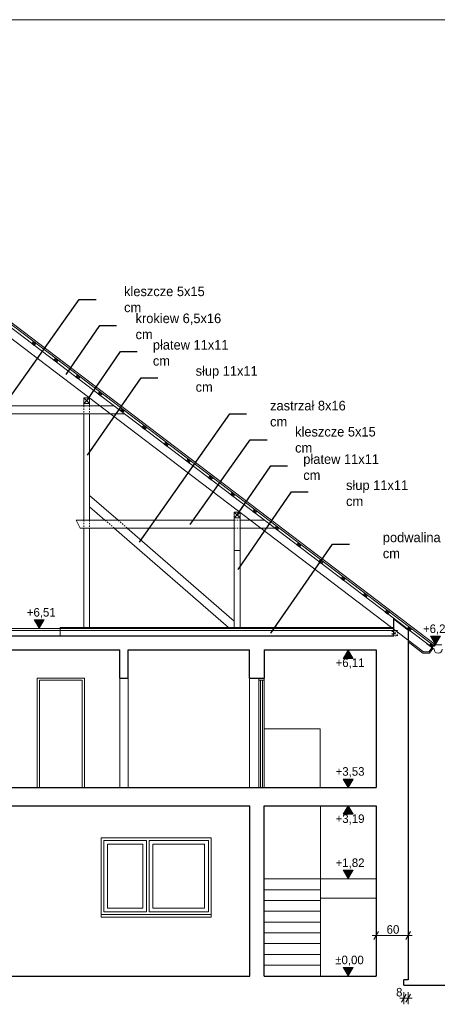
# Model space of a CAD drawing. Extents: x -686885 to -413214, y -23370 to 153194.
# Tile 50 of 145: x -619305 to -611476, y -12859 to 5580. Entities that reach past the tile are written whole.
import ezdxf

# ---------------------------------------------------------------- set-up
doc = ezdxf.new("R2010")
doc.units = 0
doc.header["$MEASUREMENT"] = 0
doc.linetypes.add('Hidden Line', pattern=[50, 25, -25])
for name, color, linetype, lineweight in [('0_Nr_Pióra__21', 7, 'Continuous', 9), ('0_Nr_Pióra__5', 7, 'Continuous', 13), ('Arch stropy_Nr_Pióra__1', 7, 'Continuous', 25), ('ARCH TABELA_Nr_Pióra__21', 7, 'Continuous', 9), ('INWENT DACH_Nr_Pióra__21', 7, 'Continuous', 9), ('INWENT KONST. DREWNIANA_Nr_Pióra__21', 7, 'Continuous', 9), ('INWENT OPISY_Nr_Pióra__21', 7, 'Continuous', 9), ('INWENT RURY SPUSTOWE_Nr_Pióra__21', 7, 'Continuous', 9), ('INWENT STROPY_Nr_Pióra__1', 7, 'Continuous', 25), ('INWENT STROPY_Nr_Pióra__21', 7, 'Continuous', 9), ('INWENT TEREN_Nr_Pióra__1', 7, 'Continuous', 25), ('INWENT WYMIARY_Nr_Pióra__21', 7, 'Continuous', 9), ('INWENT. DRZWI_Nr_Pióra__21', 7, 'Continuous', 9), ('INWENT. DRZWI_Nr_Pióra__5', 7, 'Continuous', 13), ('INWENT. OKNA_Nr_Pióra__5', 7, 'Continuous', 13), ('INWENT.ŚCIANY_Nr_Pióra__1', 7, 'Continuous', 25), ('INWENT.ŚCIANY_Nr_Pióra__21', 7, 'Continuous', 9), ('INWENT.ŚCIANY_Nr_Pióra__5', 7, 'Continuous', 13), ('Istniejące schody_Nr_Pióra__5', 7, 'Continuous', 13)]:
    doc.layers.add(name, color=color, linetype=linetype, lineweight=lineweight)
doc.layers.add('INWENT WYMIARY', color=7, linetype='Continuous')
doc.styles.add('GENERATED_STYLE_1', font='txt')
doc.styles.add('GENERATED_STYLE_4', font='txt')
doc.dimstyles.new('GENERATED_STYLE__11', dxfattribs={"dimtxt": 0.18, "dimasz": 182.4, "dimexe": 0.18, "dimexo": 0.0625, "dimgap": 0.09, "dimtad": 0, "dimtih": 1, "dimtoh": 1, "dimdec": 4, "dimzin": 0, "dimdsep": 46, "dimcen": 0.09, "dimadec": 0, "dimazin": 0, "dimtfac": 1, "dimtdec": 4, "dimtmove": 0, "dimatfit": 3, "dimldrblk": 'ARROWHEAD_5', "dimfxl": 0, "dimtolj": 1, "dimtzin": 0, "dimarcsym": 0})
doc.dimstyles.new('GENERATED_STYLE__6', dxfattribs={"dimtxt": 160.000002, "dimasz": 114, "dimexe": 0.18, "dimexo": 0, "dimgap": 0.09, "dimtad": 1, "dimtih": 1, "dimtoh": 1, "dimdec": 0, "dimlfac": 0.1, "dimzin": 0, "dimdsep": 46, "dimtxsty": 'GENERATED_STYLE_1', "dimblk": 'ARROWHEAD_2', "dimblk1": 'ARROWHEAD_2', "dimblk2": 'ARROWHEAD_2', "dimcen": 0.09, "dimclrd": 7, "dimclre": 7, "dimclrt": 7, "dimazin": 0, "dimtfac": 1, "dimtdec": 4, "dimtmove": 0, "dimatfit": 3, "dimfxl": 0, "dimtolj": 1, "dimtzin": 0, "dimarcsym": 0})
doc.dimstyles.new('GENERATED_STYLE__9', dxfattribs={"dimtxt": 160.000002, "dimasz": 110.144928, "dimexe": 0.18, "dimexo": 40, "dimgap": 0.09, "dimtad": 1, "dimtih": 1, "dimtoh": 1, "dimdec": 0, "dimzin": 0, "dimdsep": 46, "dimtxsty": 'GENERATED_STYLE_1', "dimblk": 'ARROWHEAD_5', "dimblk1": 'ARROWHEAD_5', "dimblk2": 'ARROWHEAD_5', "dimcen": 0.09, "dimclrd": 7, "dimclre": 7, "dimclrt": 7, "dimazin": 0, "dimtfac": 1, "dimtdec": 4, "dimtmove": 0, "dimatfit": 3, "dimfxl": 0, "dimtolj": 1, "dimtzin": 0, "dimarcsym": 0})

# ---------------------------------------------------------------- blocks, each defined once
blk = doc.blocks.new('Wymiary_73', base_point=(-618939, -5820))
at = {"layer": 'INWENT WYMIARY_Nr_Pióra__21', "linetype": 'Continuous'}
blk.add_hatch(color=256, dxfattribs=at).paths.add_polyline_path([(-618939, -5820), (-619031, -5660), (-618846, -5660)], flags=0)
for p, q in [((-618939, -5820), (-619031, -5660)), ((-619031, -5660), (-618846, -5660)), ((-618846, -5660), (-618939, -5820)), ((-618939, -5820), (-619059, -5820)), ((-618939, -5820), (-618819, -5820))]:
    blk.add_line(p, q, dxfattribs=at)
at = {"layer": 'INWENT WYMIARY_Nr_Pióra__21', "insert": (-619172, -5628), "char_height": 160, "attachment_point": 7, "style": 'GENERATED_STYLE_1'}
blk.add_mtext('{+6,51}', dxfattribs=at)
blk = doc.blocks.new('Wymiary_80', base_point=(-613148, -12330))
at = {"layer": 'INWENT WYMIARY_Nr_Pióra__21', "linetype": 'Continuous'}
blk.add_hatch(color=256, dxfattribs=at).paths.add_polyline_path([(-613148, -12330), (-613241, -12170), (-613056, -12170)], flags=0)
for p, q in [((-613148, -12330), (-613241, -12170)), ((-613241, -12170), (-613056, -12170)), ((-613056, -12170), (-613148, -12330)), ((-613148, -12330), (-613268, -12330)), ((-613148, -12330), (-613028, -12330))]:
    blk.add_line(p, q, dxfattribs=at)
at = {"layer": 'INWENT WYMIARY_Nr_Pióra__21', "insert": (-613389, -12138), "char_height": 160, "attachment_point": 7, "style": 'GENERATED_STYLE_1'}
blk.add_mtext('{±0,00}', dxfattribs=at)
blk = doc.blocks.new('Wymiary_81', base_point=(-613148, -10510))
at = {"layer": 'INWENT WYMIARY_Nr_Pióra__21', "linetype": 'Continuous'}
blk.add_hatch(color=256, dxfattribs=at).paths.add_polyline_path([(-613148, -10510), (-613241, -10350), (-613056, -10350)], flags=0)
for p, q in [((-613148, -10510), (-613268, -10510)), ((-613148, -10510), (-613241, -10350)), ((-613241, -10350), (-613056, -10350)), ((-613056, -10350), (-613148, -10510)), ((-613148, -10510), (-613028, -10510))]:
    blk.add_line(p, q, dxfattribs=at)
at = {"layer": 'INWENT WYMIARY_Nr_Pióra__21', "insert": (-613382, -10318), "char_height": 160, "attachment_point": 7, "style": 'GENERATED_STYLE_1'}
blk.add_mtext('{+1,82}', dxfattribs=at)
blk = doc.blocks.new('Wymiary_82', base_point=(-613148, -8800))
at = {"layer": 'INWENT WYMIARY_Nr_Pióra__21', "linetype": 'Continuous'}
blk.add_hatch(color=256, dxfattribs=at).paths.add_polyline_path([(-613148, -8800), (-613241, -8640), (-613056, -8640)], flags=0)
for p, q in [((-613148, -8800), (-613241, -8640)), ((-613241, -8640), (-613056, -8640)), ((-613056, -8640), (-613148, -8800)), ((-613148, -8800), (-613268, -8800)), ((-613148, -8800), (-613028, -8800))]:
    blk.add_line(p, q, dxfattribs=at)
at = {"layer": 'INWENT WYMIARY_Nr_Pióra__21', "insert": (-613382, -8608), "char_height": 160, "attachment_point": 7, "style": 'GENERATED_STYLE_1'}
blk.add_mtext('{+3,53}', dxfattribs=at)
blk = doc.blocks.new('Wymiary_83', base_point=(-613148, -9140))
at = {"layer": 'INWENT WYMIARY_Nr_Pióra__21', "linetype": 'Continuous'}
blk.add_hatch(color=256, dxfattribs=at).paths.add_polyline_path([(-613148, -9140), (-613241, -9300), (-613056, -9300)], flags=0)
for p, q in [((-613148, -9140), (-613268, -9140)), ((-613148, -9140), (-613241, -9300)), ((-613148, -9140), (-613028, -9140)), ((-613056, -9300), (-613148, -9140)), ((-613241, -9300), (-613056, -9300))]:
    blk.add_line(p, q, dxfattribs=at)
at = {"layer": 'INWENT WYMIARY_Nr_Pióra__21', "insert": (-613382, -9492), "char_height": 160, "attachment_point": 7, "style": 'GENERATED_STYLE_1'}
blk.add_mtext('{+3,19}', dxfattribs=at)
blk = doc.blocks.new('Wymiary_84', base_point=(-613148, -6220))
at = {"layer": 'INWENT WYMIARY_Nr_Pióra__21', "linetype": 'Continuous'}
blk.add_hatch(color=256, dxfattribs=at).paths.add_polyline_path([(-613148, -6220), (-613241, -6380), (-613056, -6380)], flags=0)
for p, q in [((-613148, -6220), (-613268, -6220)), ((-613148, -6220), (-613241, -6380)), ((-613148, -6220), (-613028, -6220)), ((-613056, -6380), (-613148, -6220)), ((-613241, -6380), (-613056, -6380))]:
    blk.add_line(p, q, dxfattribs=at)
at = {"layer": 'INWENT WYMIARY_Nr_Pióra__21', "insert": (-613382, -6572), "char_height": 160, "attachment_point": 7, "style": 'GENERATED_STYLE_1'}
blk.add_mtext('{+6,11}', dxfattribs=at)
blk = doc.blocks.new('Wymiary_99', base_point=(-611511, -6127))
at = {"layer": 'INWENT WYMIARY_Nr_Pióra__21', "linetype": 'Continuous'}
blk.add_hatch(color=256, dxfattribs=at).paths.add_polyline_path([(-611511, -6127), (-611604, -5967), (-611418, -5967)], flags=0)
for p, q in [((-611511, -6127), (-611604, -5967)), ((-611604, -5967), (-611418, -5967)), ((-611418, -5967), (-611511, -6127)), ((-611511, -6127), (-611631, -6127)), ((-611511, -6127), (-611391, -6127))]:
    blk.add_line(p, q, dxfattribs=at)
at = {"layer": 'INWENT WYMIARY_Nr_Pióra__21', "insert": (-611745, -5935), "char_height": 160, "attachment_point": 7, "style": 'GENERATED_STYLE_1'}
blk.add_mtext('{+6,20}', dxfattribs=at)
blk = doc.blocks.new('*D697')
at = {"layer": 'INWENT WYMIARY_Nr_Pióra__21', "linetype": 'Continuous'}
for p, q in [((-612147, -12821), (-612060, -12671)), ((-612103, -12859), (-612103, -12634)), ((-611980, -12671), (-612067, -12821)), ((-612023, -12859), (-612023, -12634)), ((-612177, -12746), (-612103, -12746)), ((-612103, -12746), (-612023, -12746)), ((-612023, -12746), (-611950, -12746))]:
    blk.add_line(p, q, dxfattribs=at)
at = {"layer": 'INWENT WYMIARY_Nr_Pióra__21', "insert": (-612249, -12714), "char_height": 160, "attachment_point": 7, "style": 'GENERATED_STYLE_1'}
blk.add_mtext('{8}', dxfattribs=at)
blk = doc.blocks.new('ARROWHEAD_2')
at = {"color": 0, "linetype": 'Continuous', "lineweight": 0}
for p, q in [((0, 0), (-1, 0)), ((-0.38, -0.66), (0.38, 0.66))]:
    blk.add_line(p, q, dxfattribs=at)
blk = doc.blocks.new('*D698')
at = {"layer": 'INWENT WYMIARY_Nr_Pióra__21', "linetype": 'Continuous'}
for p, q in [((-612697, -11571), (-612623, -11571)), ((-612580, -11496), (-612667, -11646)), ((-612623, -11684), (-612623, -11459)), ((-612623, -11571), (-612023, -11571)), ((-612067, -11646), (-611980, -11496)), ((-612023, -11684), (-612023, -11459)), ((-612023, -11571), (-611950, -11571))]:
    blk.add_line(p, q, dxfattribs=at)
at = {"layer": 'INWENT WYMIARY_Nr_Pióra__21', "insert": (-612426, -11539), "char_height": 160, "attachment_point": 7, "style": 'GENERATED_STYLE_1'}
blk.add_mtext('{60}', dxfattribs=at)
blk = doc.blocks.new('*D777')
at = {"layer": '0_Nr_Pióra__5', "linetype": 'Continuous'}
for points in [[(-627114, -4647), (-627024, -4721), (-627073, -4756)], [(-626719, -5820), (-626753, -5709), (-626693, -5707)]]:
    blk.add_hatch(color=256, dxfattribs=at).paths.add_polyline_path(points, flags=0)
for p, q in [((-627114, -4647), (-627024, -4721)), ((-627114, -4647), (-627073, -4756)), ((-627024, -4721), (-627073, -4756)), ((-626753, -5709), (-626693, -5707)), ((-626719, -5820), (-626753, -5709)), ((-626719, -5820), (-626693, -5707))]:
    blk.add_line(p, q, dxfattribs=at)
blk.add_arc((-628659, -5820), 1939, 3.3084, 33.8916, dxfattribs=at)
at = {"layer": '0_Nr_Pióra__21', "insert": (-626669, -5230), "char_height": 160, "attachment_point": 7, "style": 'GENERATED_STYLE_1'}
blk.add_mtext('{37,20°}', dxfattribs=at)
blk = doc.blocks.new('ARROWHEAD_5')
at = {"color": 0, "linetype": 'Continuous', "lineweight": 0}
blk.add_line((0, 0), (-1, 0), dxfattribs=at)
blk.add_solid([(-1, 0.2679), (0, 0), (-1, -0.2679), (-1, 0.2679)], dxfattribs=at)

msp = doc.modelspace()

# ---------------------------------------------------------------- linework, layer by layer
at = {"layer": 'Arch stropy_Nr_Pióra__1', "linetype": 'Continuous'}
for p, q in [((-624028.3, -8799.6), (-614998.3, -8799.6)), ((-614998.3, -8799.6), (-614723.3, -8799.6)), ((-614723.3, -8799.6), (-612623.3, -8799.6)), ((-621348.3, -9139.6), (-614988.3, -9139.6)), ((-614723.3, -9139.6), (-612623.3, -9139.6)), ((-628348.3, -12329.6), (-614988.3, -12329.6)), ((-614723.3, -12329.6), (-612623.3, -12329.6))]:
    msp.add_line(p, q, dxfattribs=at)
at = {"layer": 'ARCH TABELA_Nr_Pióra__21', "linetype": 'Continuous'}
msp.add_line((-634634.9, 5580.4), (-593884.9, 5580.4), dxfattribs=at)
at = {"layer": 'INWENT DACH_Nr_Pióra__21', "linetype": 'Continuous'}
for p, q in [((-611511.2, -6126.9), (-620485.8, 685.2)), ((-611529.3, -6150.8), (-620485.8, 647.5)), ((-611529.3, -6150.8), (-611511.2, -6126.9))]:
    msp.add_line(p, q, dxfattribs=at)
at = {"layer": 'INWENT KONST. DREWNIANA_Nr_Pióra__21', "linetype": 'Continuous'}
for p, q in [((-611575.5, -6178.5), (-620485.8, 584.8)), ((-611737.8, -6256.2), (-620485.8, 383.9)), ((-619048.6, -443.4), (-619078.8, -483.2)), ((-619078.8, -483.2), (-619000.8, -479.7)), ((-619078.8, -483.2), (-619031, -519.5)), ((-619000.8, -479.7), (-619048.6, -443.4)), ((-619031, -519.5), (-619048.6, -443.4)), ((-619031, -519.5), (-619000.8, -479.7)), ((-618634.4, -757.8), (-618664.6, -797.6)), ((-618664.6, -797.6), (-618586.6, -794.1)), ((-618664.6, -797.6), (-618616.8, -833.9)), ((-618586.6, -794.1), (-618634.4, -757.8)), ((-618616.8, -833.9), (-618634.4, -757.8)), ((-618616.8, -833.9), (-618586.6, -794.1)), ((-618220.2, -1072.2), (-618250.4, -1112)), ((-618172.4, -1108.5), (-618220.2, -1072.2)), ((-618202.6, -1148.3), (-618220.2, -1072.2)), ((-618250.4, -1112), (-618172.4, -1108.5)), ((-618250.4, -1112), (-618202.6, -1148.3)), ((-618202.6, -1148.3), (-618172.4, -1108.5)), ((-617806, -1386.6), (-617836.2, -1426.4)), ((-617836.2, -1426.4), (-617758.2, -1422.8)), ((-617836.2, -1426.4), (-617788.4, -1462.7)), ((-617758.2, -1422.8), (-617806, -1386.6)), ((-617788.4, -1462.7), (-617806, -1386.6)), ((-617788.4, -1462.7), (-617758.2, -1422.8)), ((-623359.2, -1649.6), (-618103.3, -1649.6)), ((-617612.5, -1649.6), (-622868.3, -1649.6)), ((-618103.3, -1499.6), (-618103.3, -1609.6)), ((-617993.3, -1609.6), (-618103.3, -1499.6)), ((-617993.3, -1499.6), (-618103.3, -1609.6)), ((-617993.3, -1499.6), (-618103.3, -1499.6)), ((-618103.3, -1609.6), (-618103.3, -1649.6)), ((-618103.3, -1609.6), (-617993.3, -1609.6)), ((-617993.3, -1609.6), (-617993.3, -1499.6)), ((-617993.3, -1609.6), (-617993.3, -1649.6)), ((-617993.3, -1649.6), (-617542.2, -1649.6)), ((-618103.3, -1799.6), (-622868.3, -1799.6)), ((-622868.3, -1799.6), (-618103.3, -1799.6)), ((-618103.3, -1799.6), (-618103.3, -3789.6)), ((-617414.8, -1799.6), (-617993.3, -1799.6)), ((-617993.3, -1799.6), (-617993.3, -3789.6)), ((-617993.3, -1799.6), (-617344.5, -1799.6)), ((-617391.8, -1701), (-617422, -1740.8)), ((-617422, -1740.8), (-617344, -1737.2)), ((-617422, -1740.8), (-617374.2, -1777.1)), ((-617344, -1737.2), (-617391.8, -1701)), ((-617374.2, -1777.1), (-617391.8, -1701)), ((-617374.2, -1777.1), (-617344, -1737.2)), ((-616977.6, -2015.4), (-617007.8, -2055.2)), ((-616929.8, -2051.6), (-616977.6, -2015.4)), ((-616960, -2091.5), (-616977.6, -2015.4)), ((-617007.8, -2055.2), (-616929.8, -2051.6)), ((-617007.8, -2055.2), (-616960, -2091.5)), ((-616960, -2091.5), (-616929.8, -2051.6)), ((-616563.4, -2329.7), (-616593.6, -2369.6)), ((-616593.6, -2369.6), (-616515.6, -2366)), ((-616593.6, -2369.6), (-616545.9, -2405.8)), ((-616515.6, -2366), (-616563.4, -2329.7)), ((-616545.9, -2405.8), (-616563.4, -2329.7)), ((-616545.9, -2405.8), (-616515.6, -2366)), ((-616149.2, -2644.1), (-616179.5, -2684)), ((-616179.5, -2684), (-616101.4, -2680.4)), ((-616179.5, -2684), (-616131.7, -2720.2)), ((-616101.4, -2680.4), (-616149.2, -2644.1)), ((-616131.7, -2720.2), (-616149.2, -2644.1)), ((-616131.7, -2720.2), (-616101.4, -2680.4)), ((-615735, -2958.5), (-615765.3, -2998.4)), ((-615765.3, -2998.4), (-615687.2, -2994.8)), ((-615765.3, -2998.4), (-615717.5, -3034.6)), ((-615687.2, -2994.8), (-615735, -2958.5)), ((-615717.5, -3034.6), (-615735, -2958.5)), ((-615717.5, -3034.6), (-615687.2, -2994.8)), ((-615320.8, -3272.9), (-615351.1, -3312.7)), ((-615351.1, -3312.7), (-615273, -3309.2)), ((-615351.1, -3312.7), (-615303.3, -3349)), ((-615273, -3309.2), (-615320.8, -3272.9)), ((-615303.3, -3349), (-615320.8, -3272.9)), ((-615303.3, -3349), (-615273, -3309.2)), ((-617993.3, -3539.6), (-617993.3, -3327.6)), ((-617461.8, -3789.6), (-617993.3, -3327.6)), ((-617705.7, -3789.6), (-617993.3, -3539.6)), ((-615173.3, -3639.6), (-615283.3, -3639.6)), ((-615283.3, -3639.6), (-615283.3, -3749.6)), ((-615173.3, -3749.6), (-615283.3, -3639.6)), ((-615173.3, -3639.6), (-615283.3, -3749.6)), ((-615173.3, -3749.6), (-615173.3, -3639.6)), ((-614906.6, -3587.3), (-614936.9, -3627.1)), ((-614936.9, -3627.1), (-614858.8, -3623.6)), ((-614936.9, -3627.1), (-614889.1, -3663.4)), ((-614858.8, -3623.6), (-614906.6, -3587.3)), ((-614889.1, -3663.4), (-614906.6, -3587.3)), ((-614889.1, -3663.4), (-614858.8, -3623.6)), ((-618243.3, -3789.6), (-615283.3, -3789.6)), ((-618173.3, -3939.6), (-618243.3, -3789.6)), ((-615283.3, -3749.6), (-615173.3, -3749.6)), ((-615283.3, -3749.6), (-615283.3, -3789.6)), ((-615283.3, -4359.6), (-615283.3, -3789.6)), ((-615173.3, -3749.6), (-615173.3, -3789.6)), ((-615173.3, -3789.6), (-615173.3, -4359.6)), ((-615173.3, -3789.6), (-614722.8, -3789.6)), ((-618173.3, -3939.6), (-615283.3, -3939.6)), ((-618103.3, -3939.6), (-618103.3, -5799.6)), ((-617993.3, -3939.6), (-617993.3, -5799.6)), ((-615393.3, -5799.6), (-617533.1, -3939.6)), ((-615283.3, -5683.2), (-617289.3, -3939.6)), ((-615283.3, -3939.6), (-615283.3, -5799.6)), ((-615173.3, -3939.6), (-615173.3, -5799.6)), ((-615173.3, -3939.6), (-614525.2, -3939.6)), ((-614492.4, -3901.7), (-614522.7, -3941.5)), ((-614522.7, -3941.5), (-614444.6, -3938)), ((-614522.7, -3941.5), (-614474.9, -3977.8)), ((-614444.6, -3938), (-614492.4, -3901.7)), ((-614474.9, -3977.8), (-614492.4, -3901.7)), ((-614474.9, -3977.8), (-614444.6, -3938)), ((-614078.2, -4216.1), (-614108.5, -4255.9)), ((-614030.5, -4252.4), (-614078.2, -4216.1)), ((-614060.7, -4292.2), (-614078.2, -4216.1)), ((-615173.3, -4359.6), (-615283.3, -4359.6)), ((-614108.5, -4255.9), (-614030.5, -4252.4)), ((-614108.5, -4255.9), (-614060.7, -4292.2)), ((-614060.7, -4292.2), (-614030.5, -4252.4)), ((-613664, -4530.5), (-613694.3, -4570.3)), ((-613694.3, -4570.3), (-613616.3, -4566.8)), ((-613694.3, -4570.3), (-613646.5, -4606.6)), ((-613616.3, -4566.8), (-613664, -4530.5)), ((-613646.5, -4606.6), (-613664, -4530.5)), ((-613646.5, -4606.6), (-613616.3, -4566.8)), ((-613249.9, -4844.9), (-613280.1, -4884.7)), ((-613280.1, -4884.7), (-613202.1, -4881.2)), ((-613280.1, -4884.7), (-613232.3, -4921)), ((-613202.1, -4881.2), (-613249.9, -4844.9)), ((-613232.3, -4921), (-613249.9, -4844.9)), ((-613232.3, -4921), (-613202.1, -4881.2)), ((-612835.7, -5159.3), (-612865.9, -5199.1)), ((-612787.9, -5195.5), (-612835.7, -5159.3)), ((-612818.1, -5235.4), (-612835.7, -5159.3)), ((-612865.9, -5199.1), (-612787.9, -5195.5)), ((-612865.9, -5199.1), (-612818.1, -5235.4)), ((-612818.1, -5235.4), (-612787.9, -5195.5)), ((-612421.5, -5473.7), (-612451.7, -5513.5)), ((-612451.7, -5513.5), (-612373.7, -5509.9)), ((-612451.7, -5513.5), (-612403.9, -5549.8)), ((-612373.7, -5509.9), (-612421.5, -5473.7)), ((-612403.9, -5549.8), (-612421.5, -5473.7)), ((-612403.9, -5549.8), (-612373.7, -5509.9)), ((-615283.3, -5799.6), (-615283.3, -5683.2)), ((-618543.3, -5799.6), (-612293.3, -5799.6)), ((-615283.3, -5799.6), (-615393.3, -5799.6)), ((-612007.3, -5788.1), (-612037.5, -5827.9)), ((-612037.5, -5827.9), (-611959.5, -5824.3)), ((-612037.5, -5827.9), (-611989.7, -5864.2)), ((-611959.5, -5824.3), (-612007.3, -5788.1)), ((-611989.7, -5864.2), (-612007.3, -5788.1)), ((-611989.7, -5864.2), (-611959.5, -5824.3)), ((-611744.5, -6281.2), (-612023.3, -6069.6)), ((-611737.8, -6256.2), (-611634.5, -6256.2)), ((-611634.5, -6256.2), (-611575.5, -6178.5)), ((-611624.5, -6281.2), (-611557.6, -6193)), ((-611593.1, -6102.4), (-611623.3, -6142.3)), ((-611623.3, -6142.3), (-611545.3, -6138.7)), ((-611623.3, -6142.3), (-611575.5, -6178.5)), ((-611545.3, -6138.7), (-611593.1, -6102.4)), ((-611575.5, -6178.5), (-611593.1, -6102.4)), ((-611575.5, -6178.5), (-611545.3, -6138.7)), ((-611744.5, -6281.2), (-611624.5, -6281.2))]:
    msp.add_line(p, q, dxfattribs=at)
at = {"layer": 'INWENT KONST. DREWNIANA_Nr_Pióra__21', "linetype": 'Hidden Line'}
for p, q in [((-618103.3, -1649.6), (-617993.3, -1649.6)), ((-618103.3, -1649.6), (-618103.3, -1799.6)), ((-617993.3, -1649.6), (-617993.3, -1799.6)), ((-617993.3, -1799.6), (-618103.3, -1799.6)), ((-618103.3, -1799.6), (-617993.3, -1799.6)), ((-618103.3, -3789.6), (-618103.3, -3939.6)), ((-617993.3, -3789.6), (-617993.3, -3939.6)), ((-617533.1, -3939.6), (-617705.7, -3789.6)), ((-617289.3, -3939.6), (-617461.8, -3789.6)), ((-615283.3, -3789.6), (-615283.3, -3939.6)), ((-615283.3, -3789.6), (-615173.3, -3789.6)), ((-615173.3, -3789.6), (-615173.3, -3939.6)), ((-615283.3, -3939.6), (-615173.3, -3939.6)), ((-618543.3, -5799.6), (-618543.3, -5959.6)), ((-618543.3, -5819.6), (-618543.3, -5959.6)), ((-612223.3, -5859.6), (-612323.3, -5959.6)), ((-612223.3, -5959.6), (-612323.3, -5859.6)), ((-612323.3, -5859.6), (-612323.3, -5959.6)), ((-612223.3, -5859.6), (-612323.3, -5859.6)), ((-612223.3, -5959.6), (-612223.3, -5859.6)), ((-612323.3, -5959.6), (-612223.3, -5959.6))]:
    msp.add_line(p, q, dxfattribs=at)
at = {"layer": 'INWENT RURY SPUSTOWE_Nr_Pióra__21', "linetype": 'Continuous'}
msp.add_line((-611679.1, -6100.8), (-611535.7, -6209.6), dxfattribs=at)
msp.add_arc((-611460.7, -6209.6), 75, 180, 0, dxfattribs=at)
at = {"layer": 'INWENT STROPY_Nr_Pióra__1', "linetype": 'Continuous'}
for p, q in [((-628678.3, -5959.6), (-612293.3, -5959.6)), ((-624028.3, -6219.6), (-617428.3, -6219.6)), ((-617268.3, -6219.6), (-614998.3, -6219.6)), ((-614723.3, -6219.6), (-612623.3, -6219.6))]:
    msp.add_line(p, q, dxfattribs=at)
at = {"layer": 'INWENT STROPY_Nr_Pióra__21', "linetype": 'Continuous'}
for p, q in [((-628678.3, -5819.6), (-612293.3, -5819.6)), ((-628678.3, -5859.6), (-612293.3, -5859.6))]:
    msp.add_line(p, q, dxfattribs=at)
at = {"layer": 'INWENT TEREN_Nr_Pióra__1', "linetype": 'Continuous'}
msp.add_line((-612103.3, -12499.6), (-610377.6, -12499.6), dxfattribs=at)
at = {"layer": 'INWENT. DRZWI_Nr_Pióra__21', "linetype": 'Continuous'}
for p, q in [((-618933.3, -6789.6), (-618933.3, -8799.6)), ((-618133.3, -6789.6), (-618933.3, -6789.6)), ((-618133.3, -6789.6), (-618133.3, -8799.6))]:
    msp.add_line(p, q, dxfattribs=at)
at = {"layer": 'INWENT. DRZWI_Nr_Pióra__5', "linetype": 'Continuous'}
for p, q in [((-614823.3, -8799.6), (-614823.3, -6749.6)), ((-614723.3, -6789.6), (-614823.3, -6789.6)), ((-614793.3, -6789.6), (-614793.3, -8799.6)), ((-614753.3, -6789.6), (-614753.3, -8799.6)), ((-614723.3, -8799.6), (-614723.3, -6749.6))]:
    msp.add_line(p, q, dxfattribs=at)
at = {"layer": 'INWENT. OKNA_Nr_Pióra__5', "linetype": 'Continuous'}
for p, q in [((-615838.3, -11059.6), (-615838.3, -9859.6)), ((-615768.3, -11129.6), (-615768.3, -9789.6))]:
    msp.add_line(p, q, dxfattribs=at)
at = {"layer": 'INWENT.ŚCIANY_Nr_Pióra__1', "linetype": 'Continuous'}
for p, q in [((-612293.3, -5959.6), (-612293.3, -5639.6)), ((-612293.3, -5639.6), (-612023.3, -5844.6)), ((-612023.3, -5844.6), (-612023.3, -12399.6)), ((-617428.3, -6749.6), (-617428.3, -6219.6)), ((-617268.3, -6749.6), (-617268.3, -6219.6)), ((-614998.3, -6749.6), (-614998.3, -6219.6)), ((-614723.3, -6219.6), (-614723.3, -6749.6)), ((-612623.3, -6219.6), (-612623.3, -8799.6)), ((-617428.3, -6749.6), (-617268.3, -6749.6)), ((-614998.3, -6749.6), (-614723.3, -6749.6)), ((-614988.3, -12329.6), (-614988.3, -9139.6)), ((-614723.3, -12329.6), (-614723.3, -9139.6)), ((-612623.3, -9139.6), (-612623.3, -12329.6)), ((-612023.3, -12399.6), (-612103.3, -12399.6)), ((-612103.3, -12499.6), (-612103.3, -12399.6))]:
    msp.add_line(p, q, dxfattribs=at)
at = {"layer": 'INWENT.ŚCIANY_Nr_Pióra__21', "linetype": 'Continuous'}
for p, q in [((-618978.3, -8799.6), (-618978.3, -6749.6)), ((-618088.3, -6749.6), (-618978.3, -6749.6)), ((-618088.3, -8799.6), (-618088.3, -6749.6)), ((-614998.3, -8799.6), (-614998.3, -6749.6)), ((-614723.3, -6749.6), (-614723.3, -8799.6)), ((-617778.3, -11229.6), (-617778.3, -9739.6)), ((-615718.3, -11229.6), (-615718.3, -9739.6)), ((-617728.3, -11129.6), (-617728.3, -9789.6)), ((-617658.3, -11059.6), (-617658.3, -9859.6)), ((-616998.3, -11059.6), (-616998.3, -9859.6)), ((-616928.3, -11129.6), (-616928.3, -9789.6)), ((-616878.3, -11129.6), (-616878.3, -9789.6)), ((-616808.3, -11059.6), (-616808.3, -9859.6))]:
    msp.add_line(p, q, dxfattribs=at)
at = {"layer": 'INWENT.ŚCIANY_Nr_Pióra__5', "linetype": 'Continuous'}
for p, q in [((-617428.3, -6749.6), (-617428.3, -8799.6)), ((-617268.3, -6749.6), (-617268.3, -8799.6))]:
    msp.add_line(p, q, dxfattribs=at)
at = {"layer": 'Istniejące schody_Nr_Pióra__5', "linetype": 'Continuous'}
for p, q in [((-613673.3, -7699.6), (-614723.3, -7699.6)), ((-613673.3, -8799.6), (-613673.3, -7699.6)), ((-613663.3, -10509.6), (-613663.3, -9139.6)), ((-615718.3, -9739.6), (-617778.3, -9739.6)), ((-616928.3, -9789.6), (-617728.3, -9789.6)), ((-616998.3, -9859.6), (-617658.3, -9859.6)), ((-615768.3, -9789.6), (-616878.3, -9789.6)), ((-615838.3, -9859.6), (-616808.3, -9859.6)), ((-614723.3, -10509.6), (-612623.3, -10509.6)), ((-613663.3, -10509.6), (-613663.3, -12329.6)), ((-613663.3, -10711.8), (-614723.3, -10711.8)), ((-613663.3, -10869.6), (-612623.3, -10869.6)), ((-616998.3, -11059.6), (-617658.3, -11059.6)), ((-615838.3, -11059.6), (-616808.3, -11059.6)), ((-613663.3, -10914.1), (-614723.3, -10914.1)), ((-615718.3, -11179.6), (-617778.3, -11179.6)), ((-615718.3, -11229.6), (-617778.3, -11229.6)), ((-616928.3, -11129.6), (-617728.3, -11129.6)), ((-615768.3, -11129.6), (-616878.3, -11129.6)), ((-613663.3, -11116.3), (-614723.3, -11116.3)), ((-613663.3, -11318.5), (-614723.3, -11318.5)), ((-613663.3, -11520.7), (-614723.3, -11520.7)), ((-613663.3, -11722.9), (-614723.3, -11722.9)), ((-613663.3, -11925.2), (-614723.3, -11925.2)), ((-613663.3, -12127.4), (-614723.3, -12127.4))]:
    msp.add_line(p, q, dxfattribs=at)

# ---------------------------------------------------------------- block references
at = {"layer": 'INWENT WYMIARY', "linetype": 'Continuous'}
for name, p in [('Wymiary_73', (-618938.6, -5819.6)), ('Wymiary_99', (-611511.2, -6126.9)), ('Wymiary_84', (-613148.5, -6219.6)), ('Wymiary_82', (-613148.5, -8799.6)), ('Wymiary_83', (-613148.5, -9139.6)), ('Wymiary_81', (-613148.5, -10509.6)), ('Wymiary_80', (-613148.5, -12329.6))]:
    msp.add_blockref(name, p, dxfattribs=at)

# ---------------------------------------------------------------- texts
at = {"layer": 'INWENT OPISY_Nr_Pióra__21', "linetype": 'Continuous', "char_height": 180, "attachment_point": 4, "style": 'GENERATED_STYLE_4'}
for s, insert, width in [('{kleszcze 5x15 cm}', (-617348, 341.9), 1644.99), ('{krokiew 6,5x16 cm}', (-617132.8, -163.4), 1722.92), ('{płatew 11x11 cm}', (-616808.5, -659.5), 1558.59), ('{słup 11x11 cm}', (-616007, -1148.3), 1340.05), ('{zastrzał 8x16 cm}', (-614611, -1798.1), 1561.98), ('{kleszcze 5x15 cm}', (-614142.2, -2286.9), 1644.99), ('{płatew 11x11 cm}', (-613988.5, -2799.5), 1558.59), ('{słup 11x11 cm}', (-613187, -3288.3), 1340.05), ('{podwalina 11x14 cm}', (-612497.5, -4266), 1892.33)]:
    msp.add_mtext(s, dxfattribs=dict(at, insert=insert, width=width))

# ---------------------------------------------------------------- dimensions: what is measured, and where the dimension line sits
at = {"linetype": 'Continuous'}
dim = msp.add_angular_dim_3p(base=(-626820.7, -5201.1), center=(-628658.6, -5819.6), p1=(-620485.8, 383.9), p2=(-612293.3, -5819.6), dimstyle='GENERATED_STYLE__9', dxfattribs=at)
dim.commit()
dim.dimension.update_dxf_attribs({"geometry": '*D777', "text_midpoint": (-626351.6, -5150), "dimtype": 165})
at = {"layer": 'INWENT WYMIARY', "linetype": 'Continuous'}
for base, p1, p2, picture, middle in [((-612623.3, -11571.4), (-612623.3, -11643.9), (-612023.3, -11631.2), '*D698', (-612304.3, -11459.4)), ((-612103.3, -12746.2), (-612103.3, -12399.6), (-612023.3, -12399.6), '*D697', (-612188.4, -12634.2))]:
    dim = msp.add_linear_dim(base=base, p1=p1, p2=p2, dimstyle='GENERATED_STYLE__6', dxfattribs=at)
    dim.commit()
    dim.dimension.update_dxf_attribs({"geometry": picture, "text_midpoint": middle})

# ---------------------------------------------------------------- leaders
at = {"layer": 'INWENT OPISY_Nr_Pióra__21', "linetype": 'Continuous', "annotation_type": 0, "has_hookline": 1, "hookline_direction": 1}
for points, text_width in [([(-619659.6, -1733.9), (-618187.5, 342.1), (-617873.5, 342.1)], 1191.4), ([(-618434.1, -1065.8), (-617801.7, -146.7), (-617487.8, -146.7)], 1440), ([(-618048.3, -1554.6), (-617415.9, -635.6), (-617102, -635.6)], 1337.1), ([(-618030.9, -2577.3), (-617030.2, -1124.4), (-616716.2, -1124.4)], 702.9), ([(-617059.5, -4203.8), (-615367.5, -1797.9), (-615053.5, -1797.9)], 1191.4), ([(-616109.8, -3875.2), (-614981.7, -2286.7), (-614667.8, -2286.7)], 1191.4), ([(-615228.3, -3694.6), (-614595.9, -2775.6), (-614282, -2775.6)], 1337.1), ([(-615210.9, -4717.3), (-614210.2, -3264.4), (-613896.2, -3264.4)], 702.9), ([(-614597.7, -5910.6), (-613438.6, -4242.2), (-613124.7, -4242.2)], 1337.1)]:
    msp.add_leader(points, dimstyle='GENERATED_STYLE__11', dxfattribs=dict(at, text_width=text_width))

doc.saveas('drawing.dxf')
